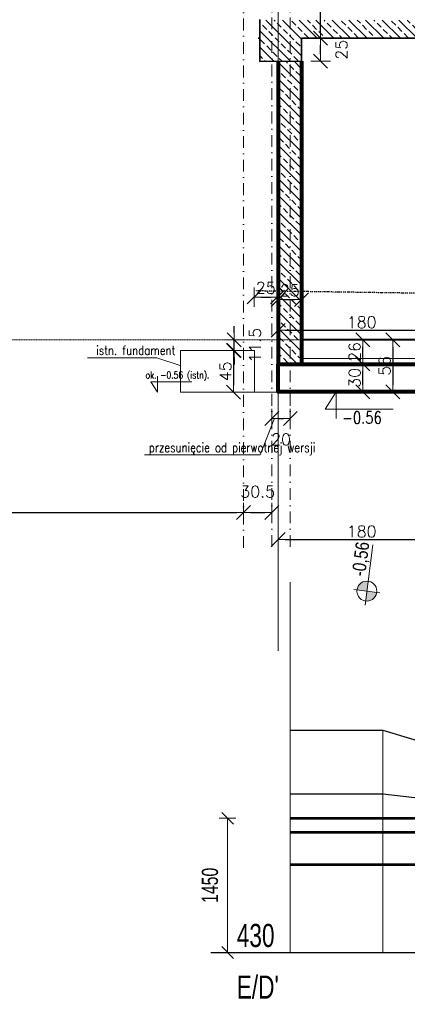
# Model space of a CAD drawing. Header units: millimetres. Extents: x -1893473 to 942156, y -568027 to 942944.
# Tile 58 of 256: x -18055 to -13873, y -311655 to -301019. Entities that reach past the tile are written whole.
import ezdxf

# ---------------------------------------------------------------- set-up
doc = ezdxf.new("R2010")
doc.units = ezdxf.units.MM
doc.header["$LTSCALE"] = 0.2
for name, pattern in [('ACAD_ISO03W100', [30, 12, -18]), ('BORDER2', [22.225, 6.35, -3.175, 6.35, -3.175, 0, -3.175]), ('DASHDOT', [25.4, 12.7, -6.35, 0, -6.35])]:
    doc.linetypes.add(name, pattern=pattern)
doc.layers.get('0').update_dxf_attribs({"lineweight": 0})
for name, color, linetype, lineweight in [('!! 1_hatch projektowane ściany', 4, 'Continuous', 5), ('!! 1_PROJ Sciany', 2, 'Continuous', 40), ('!! 1_PROJ ŻELBET', 1, 'Continuous', 35), ('!! wymiary osi', 250, 'Continuous', 9), ('0-osie-liniA', 14, 'DASHDOT', 5), ('0-rzedne-blok', 62, 'Continuous', 13), ('_OSIE_WYS', 142, 'Continuous', 9), ('DO KONSTRUKCJI', 222, 'Continuous', 35), ('P-Linia1', 3, 'Continuous', 53), ('P-Linia4', 253, 'Continuous', 13), ('P-Opis', 1, 'Continuous', 9), ('P-Opis fundamenty', 193, 'Continuous', 9), ('P-Wymiar', 142, 'Continuous', 9), ('P-Ściana żelbetowa', 50, 'Continuous', 30)]:
    doc.layers.add(name, color=color, linetype=linetype, lineweight=lineweight)
doc.styles.add('50', font='ROMANS.shx', dxfattribs={"width": 0.8, "height": 10})
doc.styles.add('_Fd Opis', font='arial.ttf')
doc.styles.add('DEUTSCH', font='SIMPLEX8')
doc.styles.add('ROMANS', font='arial.ttf', dxfattribs={"width": 0.7})
doc.styles.add('TXT', font='simplex.shx')
doc.dimstyles.new('A100', dxfattribs={"dimscale": 100, "dimtxt": 1.75, "dimasz": 0.05, "dimexe": 0, "dimexo": 0, "dimgap": 1, "dimtad": 1, "dimdec": 0, "dimrnd": 1, "dimdsep": 46, "dimtxsty": 'ROMANS', "dimblk": '[[[[[[[[', "dimcen": 2, "dimdle": 2, "dimse1": 1, "dimse2": 1, "dimclrd": 256, "dimclrt": 1, "dimadec": 0, "dimazin": 0, "dimtfac": 1, "dimtdec": 0, "dimtix": 1, "dimtmove": 2, "dimatfit": 3, "dimldrblk": '[[[[[[[[', "dimfxl": 1, "dimtvp": 0.6, "dimtolj": 1, "dimlwd": 9, "dimarcsym": 0})
doc.dimstyles.new('DIM50', dxfattribs={"dimscale": 5, "dimtxt": 2.5, "dimasz": 1.5, "dimexe": 0, "dimexo": 0, "dimgap": 0.5, "dimtad": 1, "dimdec": 4, "dimrnd": 0.5, "dimdsep": 46, "dimtxsty": 'TXT', "dimblk1": 'TICK1', "dimblk2": 'TICK1', "dimsah": 1, "dimcen": 0, "dimse1": 1, "dimse2": 1, "dimclrd": 1, "dimclre": 7, "dimclrt": 9, "dimadec": 0, "dimazin": 0, "dimtfac": 1, "dimtdec": 4, "dimtmove": 2, "dimatfit": 3, "dimldrblk": 'TICK1', "dimfxl": 1, "dimtolj": 1, "dimarcsym": 0})

# ---------------------------------------------------------------- blocks, each defined once
blk = doc.blocks.new('TICK1')
at = {"color": 2}
blk.add_line((-1, -1), (1, 1), dxfattribs=at)
at = {"color": 0}
for p, q in [((0, 0), (-1, 0)), ((0, -1.4), (0, 1.4))]:
    blk.add_line(p, q, dxfattribs=at)
blk = doc.blocks.new('*D5151')
at = {"layer": '!! wymiary osi', "color": 1, "lineweight": -2, "transparency": 16777216}
blk.add_line((-3454.6, -190.8), (-1043.6, -190.8), dxfattribs=at)
at = {"layer": 'DEFPOINTS', "color": 0, "transparency": 16777216}
for p in [(-3462.1, -190.8), (-1036.1, -190.8), (-1036.1, -190.8)]:
    blk.add_point(p, dxfattribs=at)
at = {"layer": '!! wymiary osi', "color": 1, "lineweight": -2, "transparency": 16777216, "xscale": 7.5, "yscale": 7.5, "zscale": 7.5, "rotation": 180}
blk.add_blockref('TICK1', (-3462.1, -190.8), dxfattribs=at)
at = {"layer": '!! wymiary osi', "color": 1, "lineweight": -2, "transparency": 16777216, "xscale": 7.5, "yscale": 7.5, "zscale": 7.5}
blk.add_blockref('TICK1', (-1036.1, -190.8), dxfattribs=at)
at = {"layer": '!! wymiary osi', "color": 9, "transparency": 16777216, "insert": (-2249.1, -182), "char_height": 12.5, "attachment_point": 5, "style": 'TXT'}
blk.add_mtext('\\A1;2426', dxfattribs=at)
blk = doc.blocks.new('*D5152')
at = {"layer": '!! wymiary osi', "color": 1, "lineweight": -2, "transparency": 16777216}
blk.add_line((-1028.6, -190.8), (-1013.1, -190.8), dxfattribs=at)
at = {"layer": 'DEFPOINTS', "color": 0, "transparency": 16777216}
for p in [(-1036.1, -190.8), (-1005.6, -190.8), (-1005.6, -190.8)]:
    blk.add_point(p, dxfattribs=at)
at = {"layer": '!! wymiary osi', "color": 1, "lineweight": -2, "transparency": 16777216, "xscale": 7.5, "yscale": 7.5, "zscale": 7.5, "rotation": 180}
blk.add_blockref('TICK1', (-1036.1, -190.8), dxfattribs=at)
at = {"layer": '!! wymiary osi', "color": 1, "lineweight": -2, "transparency": 16777216, "xscale": 7.5, "yscale": 7.5, "zscale": 7.5}
blk.add_blockref('TICK1', (-1005.6, -190.8), dxfattribs=at)
at = {"layer": '!! wymiary osi', "color": 9, "transparency": 16777216, "insert": (-1020.8, -168.3), "char_height": 12.5, "attachment_point": 5, "style": 'TXT'}
blk.add_mtext('\\A1;30.5', dxfattribs=at)
blk = doc.blocks.new('*D5166')
at = {"layer": '!! wymiary osi', "color": 1, "lineweight": -2, "transparency": 16777216}
blk.add_line((-952.9, 304.2), (-952.9, 314.2), dxfattribs=at)
at = {"layer": 'DEFPOINTS', "color": 0, "transparency": 16777216}
for p in [(-993.6, 321.7), (-952.9, 321.7), (-993.6, 296.7)]:
    blk.add_point(p, dxfattribs=at)
at = {"layer": '!! wymiary osi', "color": 1, "lineweight": -2, "transparency": 16777216, "xscale": 7.5, "yscale": 7.5, "zscale": 7.5}
for p, rotation in [((-952.9, 321.7), 90), ((-952.9, 296.7), 270)]:
    blk.add_blockref('TICK1', p, dxfattribs=dict(at, rotation=rotation))
at = {"layer": '!! wymiary osi', "color": 9, "transparency": 16777216, "insert": (-930.4, 309.2), "char_height": 12.5, "attachment_point": 5, "rotation": 90, "style": 'TXT'}
blk.add_mtext('\\A1;25', dxfattribs=at)
blk = doc.blocks.new('*D5167')
at = {"layer": '!! wymiary osi', "color": 1, "lineweight": -2, "transparency": 16777216}
blk.add_line((-952.9, 329.2), (-952.9, 393.2), dxfattribs=at)
at = {"layer": 'DEFPOINTS', "color": 0, "transparency": 16777216}
for p in [(-1005.6, 400.7), (-952.9, 400.7), (-993.6, 321.7)]:
    blk.add_point(p, dxfattribs=at)
at = {"layer": '!! wymiary osi', "color": 1, "lineweight": -2, "transparency": 16777216, "xscale": 7.5, "yscale": 7.5, "zscale": 7.5}
for p, rotation in [((-952.9, 400.7), 90), ((-952.9, 321.7), 270)]:
    blk.add_blockref('TICK1', p, dxfattribs=dict(at, rotation=rotation))
at = {"layer": '!! wymiary osi', "color": 9, "transparency": 16777216, "insert": (-961.7, 361.2), "char_height": 12.5, "attachment_point": 5, "rotation": 90, "style": 'TXT'}
blk.add_mtext('\\A1;79', dxfattribs=at)
blk = doc.blocks.new('*D5176')
at = {"layer": '!! wymiary osi', "color": 1, "lineweight": -2, "transparency": 16777216}
for p, q in [((-1046.1, 3.2), (-1046.1, 10.7)), ((-1046.1, -15.8), (-1046.1, -4.3)), ((-1046.1, -23.3), (-1046.1, -30.8))]:
    blk.add_line(p, q, dxfattribs=at)
at = {"layer": 'DEFPOINTS', "color": 0, "transparency": 16777216}
for p in [(-1074.7, -4.3), (-1046.1, -4.3), (-1074.7, -15.8)]:
    blk.add_point(p, dxfattribs=at)
at = {"layer": '!! wymiary osi', "color": 1, "lineweight": -2, "transparency": 16777216, "xscale": 7.5, "yscale": 7.5, "zscale": 7.5}
for p, rotation in [((-1046.1, -4.3), 270), ((-1046.1, -15.8), 90)]:
    blk.add_blockref('TICK1', p, dxfattribs=dict(at, rotation=rotation))
at = {"layer": '!! wymiary osi', "color": 9, "transparency": 16777216, "insert": (-1023.6, -10.1), "char_height": 12.5, "attachment_point": 5, "rotation": 90, "style": 'TXT'}
blk.add_mtext('\\A1;11.5', dxfattribs=at)
blk = doc.blocks.new('*D5177')
at = {"layer": '!! wymiary osi', "color": 1, "lineweight": -2, "transparency": 16777216}
blk.add_line((-875, -11.8), (-875, -52.8), dxfattribs=at)
at = {"layer": 'DEFPOINTS', "color": 0, "transparency": 16777216}
for p in [(-882.4, -4.3), (-882.4, -60.3), (-875, -60.3)]:
    blk.add_point(p, dxfattribs=at)
at = {"layer": '!! wymiary osi', "color": 1, "lineweight": -2, "transparency": 16777216, "xscale": 7.5, "yscale": 7.5, "zscale": 7.5}
for p, rotation in [((-875, -4.3), 90), ((-875, -60.3), 270)]:
    blk.add_blockref('TICK1', p, dxfattribs=dict(at, rotation=rotation))
at = {"layer": '!! wymiary osi', "color": 9, "lineweight": 13, "transparency": 16777216, "insert": (-883.8, -32.3), "char_height": 12.5, "attachment_point": 5, "rotation": 90, "style": 'TXT'}
blk.add_mtext('\\A1;56', dxfattribs=at)
blk = doc.blocks.new('*D5183')
at = {"layer": '!! wymiary osi', "color": 1, "lineweight": -2, "transparency": 16777216}
blk.add_line((-1046.8, -23.3), (-1046.8, -53.3), dxfattribs=at)
at = {"layer": 'DEFPOINTS', "color": 0, "transparency": 16777216}
for p in [(-1067.2, -15.8), (-1061.4, -60.8), (-1046.8, -60.8)]:
    blk.add_point(p, dxfattribs=at)
at = {"layer": '!! wymiary osi', "color": 1, "lineweight": -2, "transparency": 16777216, "xscale": 7.5, "yscale": 7.5, "zscale": 7.5}
for p, rotation in [((-1046.8, -15.8), 90), ((-1046.8, -60.8), 270)]:
    blk.add_blockref('TICK1', p, dxfattribs=dict(at, rotation=rotation))
at = {"layer": '!! wymiary osi', "color": 9, "lineweight": 13, "transparency": 16777216, "insert": (-1055.5, -38.3), "char_height": 12.5, "attachment_point": 5, "rotation": 90, "style": 'TXT'}
blk.add_mtext('\\A1;45', dxfattribs=at)
blk = doc.blocks.new('*D5184')
at = {"layer": '!! wymiary osi', "color": 1, "lineweight": -2, "transparency": 16777216}
blk.add_line((-1017.1, 42), (-1007, 42), dxfattribs=at)
at = {"layer": 'DEFPOINTS', "color": 0, "transparency": 16777216}
for p in [(-999.5, 42), (-1024.6, 24.2), (-999.5, 24.2)]:
    blk.add_point(p, dxfattribs=at)
at = {"layer": '!! wymiary osi', "color": 1, "lineweight": -2, "transparency": 16777216, "xscale": 7.5, "yscale": 7.5, "zscale": 7.5, "rotation": 180}
blk.add_blockref('TICK1', (-1024.6, 42), dxfattribs=at)
at = {"layer": '!! wymiary osi', "color": 1, "lineweight": -2, "transparency": 16777216, "xscale": 7.5, "yscale": 7.5, "zscale": 7.5}
blk.add_blockref('TICK1', (-999.5, 42), dxfattribs=at)
at = {"layer": '!! wymiary osi', "color": 9, "lineweight": 13, "transparency": 16777216, "insert": (-1012.1, 52), "char_height": 12.5, "attachment_point": 5, "style": 'TXT'}
blk.add_mtext('\\A1;25', dxfattribs=at)
blk = doc.blocks.new('*D5185')
at = {"layer": '!! wymiary osi', "color": 1, "lineweight": -2, "transparency": 16777216}
blk.add_line((-907.4, -52.8), (-907.4, -37.8), dxfattribs=at)
at = {"layer": 'DEFPOINTS', "color": 0, "transparency": 16777216}
for p in [(-920.6, -30.3), (-907.4, -30.3), (-920.6, -60.3)]:
    blk.add_point(p, dxfattribs=at)
at = {"layer": '!! wymiary osi', "color": 1, "lineweight": -2, "transparency": 16777216, "xscale": 7.5, "yscale": 7.5, "zscale": 7.5}
for p, rotation in [((-907.4, -30.3), 90), ((-907.4, -60.3), 270)]:
    blk.add_blockref('TICK1', p, dxfattribs=dict(at, rotation=rotation))
at = {"layer": '!! wymiary osi', "color": 9, "lineweight": 13, "transparency": 16777216, "insert": (-916.2, -45.3), "char_height": 12.5, "attachment_point": 5, "rotation": 90, "style": 'TXT'}
blk.add_mtext('\\A1;30', dxfattribs=at)
blk = doc.blocks.new('*D5186')
at = {"layer": '!! wymiary osi', "color": 1, "lineweight": -2, "transparency": 16777216}
blk.add_line((-907.4, -22.8), (-907.4, -11.8), dxfattribs=at)
at = {"layer": 'DEFPOINTS', "color": 0, "transparency": 16777216}
for p in [(-907.4, -4.3), (-907.4, -4.3), (-920.6, -30.3)]:
    blk.add_point(p, dxfattribs=at)
at = {"layer": '!! wymiary osi', "color": 1, "lineweight": -2, "transparency": 16777216, "xscale": 7.5, "yscale": 7.5, "zscale": 7.5}
for p, rotation in [((-907.4, -4.3), 90), ((-907.4, -30.3), 270)]:
    blk.add_blockref('TICK1', p, dxfattribs=dict(at, rotation=rotation))
at = {"layer": '!! wymiary osi', "color": 9, "lineweight": 13, "transparency": 16777216, "insert": (-916.2, -17.3), "char_height": 12.5, "attachment_point": 5, "rotation": 90, "style": 'TXT'}
blk.add_mtext('\\A1;26', dxfattribs=at)
blk = doc.blocks.new('*D5198')
at = {"layer": '!! wymiary osi', "color": 1, "lineweight": -2, "transparency": 16777216}
blk.add_line((-991.1, -219.9), (-826.1, -219.9), dxfattribs=at)
at = {"layer": 'DEFPOINTS', "color": 0, "transparency": 16777216}
for p in [(-998.6, -54.3), (-818.6, -54.3), (-818.6, -219.9)]:
    blk.add_point(p, dxfattribs=at)
at = {"layer": '!! wymiary osi', "color": 1, "lineweight": -2, "transparency": 16777216, "xscale": 7.5, "yscale": 7.5, "zscale": 7.5, "rotation": 180}
blk.add_blockref('TICK1', (-998.6, -219.9), dxfattribs=at)
at = {"layer": '!! wymiary osi', "color": 1, "lineweight": -2, "transparency": 16777216, "xscale": 7.5, "yscale": 7.5, "zscale": 7.5}
blk.add_blockref('TICK1', (-818.6, -219.9), dxfattribs=at)
at = {"layer": '!! wymiary osi', "color": 9, "lineweight": 13, "transparency": 16777216, "insert": (-908.6, -211.2), "char_height": 12.5, "attachment_point": 5, "style": 'TXT'}
blk.add_mtext('\\A1;180', dxfattribs=at)
blk = doc.blocks.new('*D5204')
at = {"layer": '!! wymiary osi', "color": 1, "lineweight": -2, "transparency": 16777216}
blk.add_line((-991.1, 6.1), (-826.1, 6.1), dxfattribs=at)
at = {"layer": 'DEFPOINTS', "color": 0, "transparency": 16777216}
for p in [(-818.6, 6.1), (-998.6, -39.3), (-818.6, -39.3)]:
    blk.add_point(p, dxfattribs=at)
at = {"layer": '!! wymiary osi', "color": 1, "lineweight": -2, "transparency": 16777216, "xscale": 7.5, "yscale": 7.5, "zscale": 7.5, "rotation": 180}
blk.add_blockref('TICK1', (-998.6, 6.1), dxfattribs=at)
at = {"layer": '!! wymiary osi', "color": 1, "lineweight": -2, "transparency": 16777216, "xscale": 7.5, "yscale": 7.5, "zscale": 7.5}
blk.add_blockref('TICK1', (-818.6, 6.1), dxfattribs=at)
at = {"layer": '!! wymiary osi', "color": 9, "lineweight": 13, "transparency": 16777216, "insert": (-908.6, 14.8), "char_height": 12.5, "attachment_point": 5, "style": 'TXT'}
blk.add_mtext('\\A1;180', dxfattribs=at)
blk = doc.blocks.new('*D5209')
at = {"layer": '!! wymiary osi', "color": 1, "lineweight": -2, "transparency": 16777216}
blk.add_line((-991.1, 39.2), (-981.1, 39.2), dxfattribs=at)
at = {"layer": 'DEFPOINTS', "color": 0, "transparency": 16777216}
for p in [(-973.6, 39.2), (-998.6, 27.3), (-973.6, 27.3)]:
    blk.add_point(p, dxfattribs=at)
at = {"layer": '!! wymiary osi', "color": 1, "lineweight": -2, "transparency": 16777216, "xscale": 7.5, "yscale": 7.5, "zscale": 7.5, "rotation": 180}
blk.add_blockref('TICK1', (-998.6, 39.2), dxfattribs=at)
at = {"layer": '!! wymiary osi', "color": 1, "lineweight": -2, "transparency": 16777216, "xscale": 7.5, "yscale": 7.5, "zscale": 7.5}
blk.add_blockref('TICK1', (-973.6, 39.2), dxfattribs=at)
at = {"layer": '!! wymiary osi', "color": 9, "lineweight": 13, "transparency": 16777216, "insert": (-986.1, 49.2), "char_height": 12.5, "attachment_point": 5, "style": 'TXT'}
blk.add_mtext('\\A1;25', dxfattribs=at)
blk = doc.blocks.new('*D5210')
at = {"layer": '!! wymiary osi', "color": 1, "lineweight": -2, "transparency": 16777216}
blk.add_line((-998.1, -89.3), (-993.1, -89.3), dxfattribs=at)
at = {"layer": 'DEFPOINTS', "color": 0, "transparency": 16777216}
for p in [(-1005.6, -78.1), (-985.6, -78.1), (-985.6, -89.3)]:
    blk.add_point(p, dxfattribs=at)
at = {"layer": '!! wymiary osi', "color": 1, "lineweight": -2, "transparency": 16777216, "xscale": 7.5, "yscale": 7.5, "zscale": 7.5, "rotation": 180}
blk.add_blockref('TICK1', (-1005.6, -89.3), dxfattribs=at)
at = {"layer": '!! wymiary osi', "color": 1, "lineweight": -2, "transparency": 16777216, "xscale": 7.5, "yscale": 7.5, "zscale": 7.5}
blk.add_blockref('TICK1', (-985.6, -89.3), dxfattribs=at)
at = {"layer": '!! wymiary osi', "color": 9, "lineweight": 13, "transparency": 16777216, "insert": (-995.6, -111.8), "char_height": 12.5, "attachment_point": 5, "style": 'TXT'}
blk.add_mtext('\\A1;20', dxfattribs=at)
blk = doc.blocks.new('A$C51EA1695')
at = {"layer": '!! wymiary osi', "color": 1, "lineweight": 13}
for p, q in [((-17.6, -10.3), (-17.6, 18.5)), ((-29.4, 8.5), (-17.6, 8.5)), ((-17.6, -10.3), (-29.4, 8.5))]:
    blk.add_line(p, q, dxfattribs=at)
blk.add_lwpolyline([(-29.4, 8.5), (44, 8.5)], dxfattribs=at)
blk = doc.blocks.new('D_kota')
for p, q in [((-0.8, 15), (8.7, 15)), ((8.7, 0), (-0.8, 15)), ((8.7, 0), (8.7, 23))]:
    blk.add_line(p, q)
blk.add_lwpolyline([(-0.8, 15), (57.9, 15)])
at = {"style": 'DEUTSCH', "width": 0.8}
blk.add_attdef('POZ.ARCH', (7.3, 19.7), '', height=10, dxfattribs=at)
blk = doc.blocks.new('A$C798F0764')
at = {"layer": 'P-Opis'}
h = blk.add_hatch(color=1, dxfattribs=at)
h.dxf.hatch_style = 1
h.paths.add_polyline_path([(87, -43), (-30, -160, 0.414214), (204, -160)])
h.paths.add_polyline_path([(-30, 74), (87, -43), (204, 74, 0.414214)])
at = {"layer": 'P-Opis', "color": 1}
for p, q in [((-80, -210), (636, 506)), ((-68, 111), (241, -198))]:
    blk.add_line(p, q, dxfattribs=at)
blk.add_circle((87, -43), 165, dxfattribs=at)
blk = doc.blocks.new('[[[[[[[[')
at = {"layer": 'P-Wymiar'}
for p, q in [((-12.7, -12.7), (12.7, 12.7)), ((0, 0), (-4.6, 0)), ((0, 18), (0, -18))]:
    blk.add_line(p, q, dxfattribs=at)
blk = doc.blocks.new('*D5386')
at = {"layer": 'DEFPOINTS', "color": 0, "lineweight": 30, "transparency": 16777216}
for p in [(-16017, -267485), (-15146, -267485), (-15075, -268935)]:
    blk.add_point(p, dxfattribs=at)
at = {"layer": 'P-Linia4', "lineweight": 9, "transparency": 16777216}
blk.add_line((-16017, -268930), (-16017, -267490), dxfattribs=at)
at = {"layer": 'P-Linia4', "lineweight": 9, "transparency": 16777216, "xscale": 5, "yscale": 5, "zscale": 5}
for p, rotation in [((-16017, -267485), 90), ((-16017, -268935), 270)]:
    blk.add_blockref('[[[[[[[[', p, dxfattribs=dict(at, rotation=rotation))
at = {"layer": 'P-Linia4', "color": 1, "lineweight": 30, "transparency": 16777216, "insert": (-16207, -268210), "char_height": 175, "attachment_point": 5, "rotation": 90, "style": 'ROMANS'}
blk.add_mtext('\\A1;1450', dxfattribs=at)
blk = doc.blocks.new('A$C776176C1')
at = {"layer": '!! 1_hatch projektowane ściany'}
h = blk.add_hatch(dxfattribs=at)
h.set_pattern_fill('ANSI33', color=256, scale=2, angle=90)
h.set_pattern_definition([(135, (-61848.166, 209002.635), (-8.9802561, -8.9802561), []), (135, (-61848.166, 209011.615), (-8.9802561, -8.9802561), [6.35, -3.175])])
h.paths.add_polyline_path([(-1018.59821, 296.65799), (-1018.59821, 341.15799), (-198.09591, 341.65799), (-198.09591, 353.65799), (-173.09591, 353.65799), (-173.09591, 321.65799), (-973.59821, 321.65799), (-973.59821, 296.65799)])
h = blk.add_hatch(dxfattribs=at)
h.set_pattern_fill('ANSI33', color=256, scale=2, angle=90)
h.set_pattern_definition([(135, (-61848.166, 212365.169), (-8.9802561, -8.9802561), []), (135, (-61848.166, 212374.15), (-8.9802561, -8.9802561), [6.35, -3.175])])
h.paths.add_polyline_path([(-973.59821, 296.65799), (-998.59821, 296.65799), (-998.61315, -30.34201), (-973.61315, -30.34201)])
at = {"layer": '!! 1_PROJ Sciany'}
blk.add_lwpolyline([(-198.09591, -4.34201), (-973.59821, -4.34201)], dxfattribs=at)
at = {"layer": '!! 1_PROJ ŻELBET'}
for points in [[(-1018.59821, 341.55395), (-1018.59821, 296.55395), (-973.59821, 296.65799), (-973.59821, 321.65799)], [(-1018.59821, 321.65799), (-1020.14779, 321.65799)], [(-173.09591, 321.65799), (-973.59821, 321.65799)]]:
    blk.add_lwpolyline(points, dxfattribs=at)
at = {"layer": '!! wymiary osi', "color": 1, "lineweight": 13}
for points in [[(-1204.40738, -23.59856), (-1129.61694, -23.59856), (-1104.41066, -32.09191)], [(-1142.99478, -128.59889), (-1018.13388, -128.59889), (-1002.83611, -90.02034)]]:
    blk.add_lwpolyline(points, dxfattribs=at)
at = {"layer": '0-osie-liniA', "ltscale": 5}
for points in [[(-1036.09821, -228.95398), (-1036.09821, 1563.57701)], [(-1005.59821, 1563.57701), (-1005.59821, -228.95398)], [(-985.59821, 1563.57701), (-985.59821, -228.95398)]]:
    blk.add_lwpolyline(points, dxfattribs=at)
at = {"layer": 'DO KONSTRUKCJI', "color": 1, "lineweight": 35}
blk.add_lwpolyline([(-1018.59821, 341.65799), (-1018.59821, 296.44992)], dxfattribs=at)
at = {"layer": 'DO KONSTRUKCJI', "color": 6, "linetype": 'BORDER2', "lineweight": 30, "true_color": 0xe600e6}
blk.add_lwpolyline([(1878.24056, -49.34201), (748.0393, -49.34201), (91.27588, -37.4653), (-198.09219, -4.3427), (-420.59821, -4.34201), (-456.27253, -4.69723), (-544.36775, 35.15799), (-785.57507, 35.15799), (-818.59821, 45.65799), (-1023.6534, 48.68846)], dxfattribs=at)
at = {"layer": 'DO KONSTRUKCJI', "color": 1, "lineweight": 35, "true_color": 0xf50000}
blk.add_lwpolyline([(-998.59821, -60.34201), (-998.59821, -30.34201), (-818.59821, -30.34201), (-818.59821, -60.34201)], close=True, dxfattribs=at)
at = {"layer": 'P-Linia1', "color": 1, "lineweight": 80, "true_color": 0xf50000}
for points in [[(-998.59821, 296.65799), (-998.59821, -30.34201)], [(-973.59821, 296.65799), (-973.59821, -30.34201)], [(-818.59821, -60.34201), (-998.59821, -60.34201), (-998.59821, -30.34201), (-818.59821, -30.34201)]]:
    blk.add_lwpolyline(points, dxfattribs=at)
at = {"layer": 'P-Wymiar', "color": 1, "true_color": 0xf50000}
for points in [[(-998.59821, 2650.52504), (-998.59821, -340.04865)], [(-1024.10183, -60.84201), (-823.51688, -60.84201)]]:
    blk.add_lwpolyline(points, dxfattribs=at)
blk.add_lwpolyline([(-1104.10183, -60.84201), (-1024.10183, -60.84201), (-1024.10183, -15.84201), (-1104.10183, -15.84201)], close=True, dxfattribs=at)
at = {"layer": '0-rzedne-blok'}
ref = blk.add_blockref('D_kota', (-1135.29636, -60.84201), dxfattribs=dict(at, xscale=0.7500000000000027, yscale=0.7500000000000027, zscale=0.7500000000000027))
ref.add_attrib('POZ.ARCH', 'ok. -0.56 (istn).', (-1141.79155, -46.09405), dxfattribs={"layer": '0', "height": 7.5, "style": 'DEUTSCH', "width": 0.8})
at = {"layer": 'P-Ściana żelbetowa', "color": 1, "true_color": 0xf50000, "xscale": -1, "rotation": 180}
blk.add_blockref('A$C51EA1695', (-918.61683, -70.6166), dxfattribs=at)
at = {"layer": 'DO KONSTRUKCJI', "lineweight": 20, "char_height": 10, "attachment_point": 1, "style": '50'}
for s, width, insert in [('istn. fundament', 145.1742013, (-1194.9506, -10.52937)), ('przesunięcie od pierwotnej wersji', 1097.5566489, (-1138.24681, -115.5297))]:
    blk.add_mtext_dynamic_manual_height_columns(s, width=width, gutter_width=50, heights=[0], dxfattribs=dict(at, insert=insert))
at = {"layer": 'P-Ściana żelbetowa', "color": 1, "lineweight": 13, "true_color": 0xf50000, "insert": (-929.64215, -81.74254), "char_height": 13, "attachment_point": 1, "style": '50'}
blk.add_mtext_dynamic_manual_height_columns('-0.56', width=145.1742013, gutter_width=50, heights=[0], dxfattribs=at)
at = {"layer": '!! wymiary osi'}
for base, p1, p2, picture, middle in [((-952.90581, 400.65799), (-993.59821, 321.65799), (-1005.59821, 400.65799), '*D5167', (-961.65581, 361.15799)), ((-952.90581, 321.65799), (-993.59821, 296.65799), (-993.59821, 321.65799), '*D5166', (-930.40581, 309.15799)), ((-1046.1084, -4.34201), (-1074.66389, -15.84201), (-1074.66389, -4.34201), '*D5176', (-1023.6084, -10.09201))]:
    dim = blk.add_linear_dim(base=base, p1=p1, p2=p2, angle=90, dimstyle='DIM50', dxfattribs=at)
    dim.commit()
    dim.dimension.update_dxf_attribs({"geometry": picture, "text_midpoint": middle})
at = {"layer": '!! wymiary osi', "color": 1, "lineweight": 13}
for base, p1, p2, picture, middle in [((-999.46495, 41.95586), (-1024.64718, 24.15799), (-999.46495, 24.15799), '*D5184', (-1012.05606, 51.95586)), ((-973.59821, 39.22362), (-998.59821, 27.31193), (-973.59821, 27.31193), '*D5209', (-986.09821, 49.22362)), ((-818.59821, 6.06111), (-998.59821, -39.34201), (-818.59821, -39.34201), '*D5204', (-908.59821, 14.81111)), ((-818.59821, -219.94657), (-998.59821, -54.34201), (-818.59821, -54.34201), '*D5198', (-908.59821, -211.19657)), ((-985.59821, -89.34354), (-1005.59821, -78.07853), (-985.59821, -78.07853), '*D5210', (-995.59821, -111.84354))]:
    dim = blk.add_linear_dim(base=base, p1=p1, p2=p2, dimstyle='DIM50', dxfattribs=at)
    dim.commit()
    dim.dimension.update_dxf_attribs({"geometry": picture, "text_midpoint": middle})
for base, p1, p2, picture, middle in [((-907.40866, -4.34201), (-920.59553, -30.34201), (-907.40866, -4.34201), '*D5186', (-916.15866, -17.34201)), ((-875.0173, -60.34201), (-882.371, -4.34201), (-882.371, -60.34201), '*D5177', (-883.7673, -32.34201)), ((-1046.75301, -60.84201), (-1067.16962, -15.84201), (-1061.38303, -60.84201), '*D5183', (-1055.50301, -38.34201)), ((-907.40866, -30.34201), (-920.59553, -60.34201), (-920.59553, -30.34201), '*D5185', (-916.15866, -45.34201))]:
    dim = blk.add_linear_dim(base=base, p1=p1, p2=p2, angle=90, dimstyle='DIM50', dxfattribs=at)
    dim.commit()
    dim.dimension.update_dxf_attribs({"geometry": picture, "text_midpoint": middle})
at = {"layer": '!! wymiary osi'}
for base, p1, p2, picture, middle in [((-1005.59821, -190.78785), (-1036.09821, -190.78785), (-1005.59821, -190.78785), '*D5152', (-1020.84821, -168.28785)), ((-1036.09821, -190.78785), (-3462.09821, -190.78785), (-1036.09821, -190.78785), '*D5151', (-2249.09821, -182.03785))]:
    dim = blk.add_linear_dim(base=base, p1=p1, p2=p2, dimstyle='DIM50', dxfattribs=at)
    dim.commit()
    dim.dimension.update_dxf_attribs({"geometry": picture, "text_midpoint": middle})
blk = doc.blocks.new('A$C0F5F4068')
at = {"layer": '_OSIE_WYS', "color": 65}
blk.add_lwpolyline([(-29314.2, 6032.2), (-29314.2, 2032.2)], dxfattribs=at)
at = {"layer": 'P-Linia1', "color": 65}
blk.add_lwpolyline([(-29314.2, 3482.2), (-3814.2, 3482.2)], dxfattribs=at)
at = {"layer": 'P-Linia1'}
for points in [[(-29314.2, 3332.2), (-3814.2, 3332.2)], [(-29314.2, 2982.2), (-3814.2, 2982.2)]]:
    blk.add_lwpolyline(points, dxfattribs=at)
at = {"layer": 'P-Linia4', "color": 6, "lineweight": 30}
blk.add_lwpolyline([(-29314.2, 4432.2), (-28314.2, 4432.2), (-27314.2, 4132.2), (-26314.2, 3932.2), (-25314.2, 3832.2), (-24314.2, 3832.2), (-23314.2, 3732.2), (-22314.2, 3732.2), (-21314.2, 3732.2), (-20314.2, 3732.2), (-19314.2, 3732.2), (-18314.2, 4132.2), (-17314.2, 4232.2), (-16314.2, 4832.2), (-15314.2, 4832.2)], dxfattribs=at)
at = {"layer": 'P-Linia4', "color": 4}
for points in [[(-29314.2, 4432.2), (-29314.2, 2032.2)], [(-28314.2, 4432.2), (-28314.2, 2032.2)]]:
    blk.add_lwpolyline(points, dxfattribs=at)
at = {"layer": 'P-Linia4', "color": 40, "lineweight": 30}
blk.add_lwpolyline([(-29314.2, 3747.1), (-28314.2, 3747.1), (-27314.2, 3632.2), (-26314.2, 3432.2), (-25314.2, 3332.2), (-24314.2, 3332.2), (-23314.2, 3232.2), (-22314.2, 3232.2), (-21314.2, 3232.2), (-20314.2, 3232.2), (-19314.2, 3232.2), (-18314.2, 3332.2), (-16314.2, 3832.2), (-15314.2, 3832.2)], dxfattribs=at)
at = {"layer": 'P-Linia4', "color": 2, "lineweight": 30}
blk.add_lwpolyline([(-30170.8, 2032.2), (-2035.2, 2032.2)], dxfattribs=at)
at = {"layer": 'P-Linia4', "color": 6, "lineweight": 30, "char_height": 250, "attachment_point": 1, "style": 'ROMANS'}
for s, insert in [('430', (-29892.2, 2340.9)), ("E/D'", (-29892.2, 1783.3))]:
    blk.add_mtext_dynamic_manual_height_columns(s, width=477.178, gutter_width=62.5, heights=[0], dxfattribs=dict(at, insert=insert))
at = {"layer": 'P-Linia4', "color": 6, "lineweight": 30}
dim = blk.add_linear_dim(base=(-29990.8, 3482.2), p1=(-29048.1, 2032.2), p2=(-29119.7, 3482.2), angle=90, dimstyle='A100', dxfattribs=at)
dim.commit()
dim.dimension.update_dxf_attribs({"geometry": '*D5386', "text_midpoint": (-30180.2, 2757.2), "insert": (-13973.6, 270967.1)})

msp = doc.modelspace()

# ---------------------------------------------------------------- linework, layer by layer
at = {"layer": 'P-Wymiar', "color": 75, "linetype": 'ACAD_ISO03W100', "true_color": 0x6fa451}
msp.add_lwpolyline([(13676.67885, -304478.97139), (-21600.42084, -304478.97139)], dxfattribs=at)
at = {"layer": 'P-Wymiar', "color": 1, "true_color": 0xf50000}
msp.add_lwpolyline([(-12790.97268, -304678.97139), (-15015.61701, -304678.97139)], dxfattribs=at)

# ---------------------------------------------------------------- block references
at = {"layer": 'P-Linia4', "color": 6, "lineweight": 30}
msp.add_blockref('A$C0F5F4068', (14178.60911, -313127.55675), dxfattribs=at)
at = {"layer": 'P-Opis fundamenty', "color": 1, "xscale": 0.65, "yscale": 0.65, "zscale": 0.65, "rotation": 37.6704037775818}
msp.add_blockref('A$C798F0764', (-14371.59164, -307204.40247), dxfattribs=at)
at = {"layer": 'P-Ściana żelbetowa', "color": 1, "true_color": 0xf50000, "xscale": 10, "yscale": 10, "zscale": 10}
msp.add_blockref('A$C776176C1', (-5279.63489, -304435.55126), dxfattribs=at)

# ---------------------------------------------------------------- texts
at = {"layer": 'P-Opis fundamenty', "insert": (-14388.09819, -307031.28767), "char_height": 146.25, "attachment_point": 4, "rotation": 82.670403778, "style": '_Fd Opis'}
msp.add_mtext('{\\W0.8;-0,56}', dxfattribs=at)

doc.saveas('drawing.dxf')
